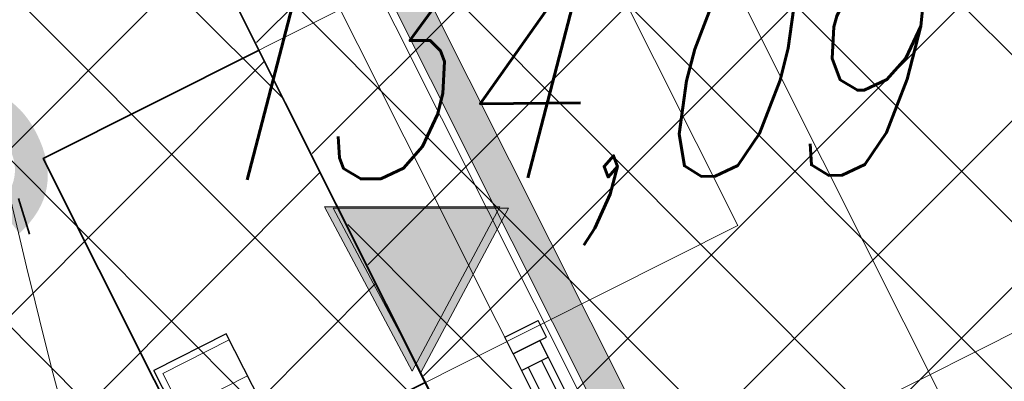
# Model space of a CAD drawing. Header units: metres. Extents: x 7472034 to 8439876, y 5890181 to 5961460.
# Tile 163 of 202: x 8439514.609 to 8439517.26, y 5890397.545 to 5890398.518. Entities that reach past the tile are written whole.
import ezdxf

# ---------------------------------------------------------------- set-up
doc = ezdxf.new("R2010")
doc.units = ezdxf.units.M
doc.header["$MEASUREMENT"] = 0
for name, pattern in [('$0$L218_500', [1, 0.5, -0.5]), ('CENTER', [2, 1.25, -0.25, 0.25, -0.25]), ('DASHDOTX2', [2, 1, -0.5, 0, -0.5]), ('DASHED', [19.049999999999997, 12.7, -6.349999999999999])]:
    doc.linetypes.add(name, pattern=pattern)
doc.layers.get('0').update_dxf_attribs({"linetype": 'CONTINUOUS', "lineweight": 5})
doc.layers.get('Defpoints').update_dxf_attribs({"linetype": 'CONTINUOUS'})
for name, color, linetype, lineweight in [('### Krawężnik', 6, 'CONTINUOUS', 35), ('### rzędne', 172, 'CONTINUOUS', 35), ('_a_widok', 7, 'CONTINUOUS', 5), ('_IS_kd_krata', 114, 'CONTINUOUS', 30), ('a_opisy', 7, 'CONTINUOUS', 18), ('drzwi', 7, 'CONTINUOUS', 20), ('dystrybutor', 252, 'CONTINUOUS', 15), ('E_Kanal_iskrob.', 10, 'DASHDOTX2', 35), ('KOLOR-OBIEKT', 21, 'CONTINUOUS', 13), ('ZAG-obrys 018 wymiary', 7, 'CONTINUOUS', 18), ('ZAG-OPIS_020', 7, 'CONTINUOUS', 25)]:
    doc.layers.add(name, color=color, linetype=linetype, lineweight=lineweight)
for name, color, linetype in [('100_rzut_wym_wew', 7, 'CONTINUOUS'), ('2D - Ogólne', 7, 'CONTINUOUS'), ('Kraw_parking', 7, 'DASHED'), ('ogródek', 5, 'CONTINUOUS'), ('wypelnienia wielobokow', 7, 'CONTINUOUS'), ('Ściany grube', 51, 'CONTINUOUS'), ('Ślusarka_okienna', 7, 'CONTINUOUS')]:
    doc.layers.add(name, color=color, linetype=linetype)
doc.layers.add('_IS_NO', color=11, linetype='CONTINUOUS', lineweight=20, plot=False)
doc.styles.add('ARIAL', font='arial.ttf')
doc.styles.add('DIM', font='simplex.shx', dxfattribs={"width": 0.8})
doc.styles.add('RS', font='Romans.shx', dxfattribs={"width": 0.7})
doc.styles.add('style2', font='romans.shx', dxfattribs={"width": 0.7, "oblique": 15})
doc.dimstyles.new('DIM-WEW_500', dxfattribs={"dimscale": 5, "dimtxt": 18, "dimasz": 10, "dimexe": 4, "dimexo": 8, "dimgap": 5, "dimtad": 1, "dimlfac": 0.01, "dimzin": 9, "dimdsep": 46, "dimtxsty": 'DIM', "dimblk": 'ARCHTICK', "dimcen": 5, "dimclrt": 112, "dimadec": 4, "dimazin": 2, "dimtfac": 4, "dimtmove": 0, "dimatfit": 3, "dimldrblk": 'ARCHTICK', "dimfxl": 0, "dimtolj": 1, "dimlwd": 13, "dimarcsym": 0})
pattern_1 = [(45, (967499.2092647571, -71042.97165620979), (-0.2245064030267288, 0.2245064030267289), []), (135, (967499.2092647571, -71042.97165620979), (-0.2245064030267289, -0.2245064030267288), [])]

# ---------------------------------------------------------------- blocks, each defined once
blk = doc.blocks.new('Symbol wejścia 13_5_2', base_point=(2588.78468453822, 2955.615666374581))
at = {"layer": 'wypelnienia wielobokow', "linetype": 'Continuous'}
blk.add_hatch(color=0, dxfattribs=at).paths.add_polyline_path([(2528.78468453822, 3005.069150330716), (2708.78468453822, 3005.069150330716), (2618.78468453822, 2930.888924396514)])
at = {"layer": '2D - Ogólne', "color": 0}
for p, q in [((2528.78468453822, 3005.069150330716), (2708.78468453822, 3005.069150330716)), ((2528.78468453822, 3005.069150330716), (2618.78468453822, 2930.888924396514)), ((2708.78468453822, 3005.069150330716), (2618.78468453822, 2930.888924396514))]:
    blk.add_line(p, q, dxfattribs=at)
blk = doc.blocks.new('A$C6A91272F')
at = {"ltscale": 0.1}
h = blk.add_hatch(color=256, dxfattribs=at)
h.dxf.hatch_style = 1
edge = h.paths.add_edge_path()
edge.add_line((605.8357829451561, 127.6491802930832), (37.33577826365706, 127.6491803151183))
edge.add_line((37.33577817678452, 127.6491802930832), (37.33577817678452, 118.4300506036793))
edge.add_line((37.33577817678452, 118.4300507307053), (606.3781130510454, 118.4300507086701))
edge.add_line((606.3781131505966, 118.4300508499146), (605.8357829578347, 127.6491805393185))
blk.add_line((36.83578145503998, 118.4300528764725), (592.8781095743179, 118.4300528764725), dxfattribs=at)
for points in [[(1.335779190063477, 80.64918172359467), (1305.338344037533, 80.64918172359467), (1305.338344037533, 1004.648025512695), (1.335779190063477, 1004.648025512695)], [(36.83577924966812, 105.1491804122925), (592.3357791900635, 105.1491802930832), (592.3357791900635, 116.3991719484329), (36.83577919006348, 116.3991717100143)]]:
    blk.add_lwpolyline(points, close=True, dxfattribs=at)
at = {"layer": 'dystrybutor', "color": 8, "ltscale": 0.1}
blk.add_line((50.33578497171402, 127.6491825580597), (1282.838341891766, 127.649182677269), dxfattribs=at)
at = {"layer": 'ogródek', "color": 0}
blk.add_lwpolyline([(1305.338344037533, 1004.648025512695), (1.335779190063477, 1004.648025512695), (1.335779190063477, 80.64918172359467), (1305.338344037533, 80.64918172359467)], close=True, dxfattribs=at)
at = {"layer": 'Ślusarka_okienna', "color": 0}
for p, q in [((236.0857791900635, 105.1491824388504), (236.0857791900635, 115.149182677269, 0.25)), ((241.0857791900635, 115.1491825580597), (236.0857791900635, 115.149182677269, 0.25)), ((241.0857791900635, 105.149182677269), (241.0857791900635, 115.1491825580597, 0.25)), ((241.0857791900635, 113.1491825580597), (361.0857793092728, 113.149182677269, 0.25)), ((246.0857792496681, 113.149182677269), (241.0857791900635, 113.1491825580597, 0.25)), ((241.0857791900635, 113.1491825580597), (241.0857791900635, 105.149182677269, 0.25)), ((246.0857791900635, 105.1491825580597), (246.0857792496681, 113.149182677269, 0.25)), ((246.0857793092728, 111.149182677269), (361.0857793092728, 111.149182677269, 0.25)), ((246.0857791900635, 107.1491825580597), (361.0857791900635, 107.1491825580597, 0.25)), ((241.0857791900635, 105.149182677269), (236.0857791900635, 105.1491824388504, 0.25)), ((241.0857791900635, 105.149182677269), (246.0857791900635, 105.1491825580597, 0.25)), ((246.0857791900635, 105.1491825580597), (486.0857791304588, 105.149182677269, 0.25))]:
    blk.add_line(p, q, dxfattribs=at)
at = {"layer": '2D - Ogólne', "color": 0, "rotation": 180}
blk.add_blockref('Symbol wejścia 13_5_2', (227.394294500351, -65.88296782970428), dxfattribs=at)
blk = doc.blocks.new('23123')
at = {"layer": 'a_opisy', "linetype": '$0$L218_500'}
blk.add_hatch(color=250, dxfattribs=at).paths.add_polyline_path([(8443019.232991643, 5888878.045012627), (8443018.761079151, 5888878.045012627), (8443018.28916666, 5888878.045012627), (8443018.761079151, 5888877.16129482)])
at = {"layer": 'a_opisy', "color": 250, "linetype": 'CENTER'}
for points in [[(8443018.28916666, 5888878.045012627), (8443018.761079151, 5888878.045012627)], [(8443019.232991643, 5888878.045012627), (8443018.761079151, 5888877.16129482), (8443018.28916666, 5888878.045012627)], [(8443018.28916666, 5888878.045012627), (8443018.761079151, 5888877.16129482), (8443019.232991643, 5888878.045012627)], [(8443019.232991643, 5888878.045012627), (8443018.761079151, 5888878.045012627)]]:
    blk.add_lwpolyline(points, dxfattribs=at)
blk = doc.blocks.new('_Oblique')
at = {"color": 0, "linetype": 'ByBlock', "lineweight": -2}
blk.add_line((-0.5, -0.5), (0.5, 0.5), dxfattribs=at)
blk = doc.blocks.new('*D48')
at = {"layer": 'Defpoints', "color": 0, "linetype": 'Continuous', "lineweight": 60}
for p in [(8439522.898040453, 5890403.794841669, 2.493151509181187e-06), (8439514.639453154, 5890399.659210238, 2.493151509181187e-06), (8439515.964052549, 5890397.0140713)]:
    blk.add_point(p, dxfattribs=at)
at = {"layer": 'ZAG-obrys 018 wymiary', "color": 0, "linetype": 'Continuous', "lineweight": -2}
for p, q in [((8439523.256250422, 5890403.079519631), (8439524.401744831, 5890400.792041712)), ((8439514.997663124, 5890398.9438882), (8439516.143157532, 5890396.656410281))]:
    blk.add_line(p, q, dxfattribs=at)
at = {"layer": 'ZAG-obrys 018 wymiary', "color": 0, "linetype": 'Continuous', "lineweight": 13}
blk.add_line((8439524.222639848, 5890401.149702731), (8439515.964052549, 5890397.0140713), dxfattribs=at)
at = {"layer": 'ZAG-obrys 018 wymiary', "color": 0, "linetype": 'Continuous', "lineweight": 13, "xscale": 0.3, "yscale": 0.3, "zscale": 0.3}
for p, rotation in [((8439524.222639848, 5890401.149702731), 26.6002161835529), ((8439515.964052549, 5890397.0140713), 206.6002161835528)]:
    blk.add_blockref('_Oblique', p, dxfattribs=dict(at, rotation=rotation))
at = {"layer": 'ZAG-obrys 018 wymiary', "color": 112, "linetype": 'Continuous', "lineweight": 25, "insert": (8439519.824688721, 5890399.618378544), "char_height": 0.8, "attachment_point": 5, "rotation": 26.60021618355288, "style": 'RS'}
blk.add_mtext('\\A1;9.24', dxfattribs=at)
blk = doc.blocks.new('_ArchTick')
at = {"layer": '100_rzut_wym_wew', "color": 0, "linetype": 'Continuous', "const_width": 0.15}
blk.add_lwpolyline([(-0.5, -0.5), (0.5, 0.5)], dxfattribs=at)
blk = doc.blocks.new('Elektryk_v3')
at = {"layer": 'E_Kanal_iskrob.', "color": 1}
blk.add_lwpolyline([(7.679727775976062, -61.57290587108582), (6.106242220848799, -59.80782759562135), (1.753297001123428, -45.5471321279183)], dxfattribs=at)
blk = doc.blocks.new('*D47')
at = {"layer": 'Defpoints', "color": 0, "linetype": 'Continuous', "lineweight": 60}
for p in [(8439514.6432662, 5890399.651613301, 2.493151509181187e-06), (8439521.586031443, 5890388.545919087), (8439520.492828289, 5890387.997219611, 2.493151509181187e-06)]:
    blk.add_point(p, dxfattribs=at)
at = {"layer": 'ZAG-obrys 018 wymiary', "color": 0, "linetype": 'Continuous', "lineweight": -2}
for p, q in [((8439515.358258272, 5890400.010481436), (8439516.093965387, 5890400.379746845)), ((8439521.207820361, 5890388.356087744), (8439521.943527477, 5890388.725353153))]:
    blk.add_line(p, q, dxfattribs=at)
at = {"layer": 'ZAG-obrys 018 wymiary', "color": 0, "linetype": 'Continuous', "lineweight": 13}
blk.add_line((8439515.736469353, 5890400.200312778), (8439521.586031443, 5890388.545919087), dxfattribs=at)
at = {"layer": 'ZAG-obrys 018 wymiary', "color": 0, "linetype": 'Continuous', "lineweight": 13, "xscale": 0.3, "yscale": 0.3, "zscale": 0.3}
for p, rotation in [((8439515.736469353, 5890400.200312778), 116.6529459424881), ((8439521.586031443, 5890388.545919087), 296.6529459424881)]:
    blk.add_blockref('_Oblique', p, dxfattribs=dict(at, rotation=rotation))
at = {"layer": 'ZAG-obrys 018 wymiary', "color": 112, "linetype": 'Continuous', "lineweight": 25, "insert": (8439518.65365667, 5890395.725783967), "char_height": 0.8, "attachment_point": 5, "rotation": 296.65294594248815, "style": 'RS'}
blk.add_mtext('\\A1;13.04', dxfattribs=at)
blk = doc.blocks.new('*D115')
at = {"layer": 'Defpoints', "color": 0, "linetype": 'Continuous', "lineweight": 60}
for p in [(8439515.00166768, 5890398.937550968, 2.493151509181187e-06), (8439502.141904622, 5890394.942369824), (8439503.079105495, 5890393.045836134)]:
    blk.add_point(p, dxfattribs=at)
at = {"layer": 'ZAG-obrys 018 wymiary', "color": 0, "linetype": 'Continuous', "lineweight": -2}
for p, q in [((8439514.647248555, 5890399.654758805), (8439513.887257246, 5890401.192688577)), ((8439502.72468637, 5890393.763043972), (8439501.96469506, 5890395.300973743))]:
    blk.add_line(p, q, dxfattribs=at)
at = {"layer": 'ZAG-obrys 018 wymiary', "color": 0, "linetype": 'Continuous', "lineweight": 13}
blk.add_line((8439514.064466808, 5890400.834084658), (8439502.141904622, 5890394.942369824), dxfattribs=at)
at = {"layer": 'ZAG-obrys 018 wymiary', "color": 0, "linetype": 'Continuous', "lineweight": 13, "xscale": 0.3, "yscale": 0.3, "zscale": 0.3}
for p, rotation in [((8439514.064466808, 5890400.834084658), 26.29697803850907), ((8439502.141904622, 5890394.942369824), 206.296978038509)]:
    blk.add_blockref('_Oblique', p, dxfattribs=dict(at, rotation=rotation))
at = {"layer": 'ZAG-obrys 018 wymiary', "color": 112, "linetype": 'Continuous', "lineweight": 25, "insert": (8439507.07263276, 5890398.048225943), "char_height": 0.8, "attachment_point": 5, "rotation": 26.29697803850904, "style": 'RS'}
blk.add_mtext('\\A1;13.3', dxfattribs=at)
blk = doc.blocks.new('*D139')
at = {"layer": 'Defpoints', "color": 0, "linetype": 'Continuous', "lineweight": 60}
for p in [(8439514.918569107, 5890399.101687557), (8439515.054533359, 5890398.834549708, 2.493151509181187e-06), (8439502.358623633, 5890392.372755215)]:
    blk.add_point(p, dxfattribs=at)
at = {"layer": 'ZAG-obrys 018 wymiary', "color": 0, "linetype": 'Continuous', "lineweight": -2}
for p, q in [((8439514.918569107, 5890399.101687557), (8439514.737131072, 5890399.458170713)), ((8439502.22265938, 5890392.639893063), (8439502.041221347, 5890392.996376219))]:
    blk.add_line(p, q, dxfattribs=at)
at = {"layer": 'ZAG-obrys 018 wymiary', "color": 0, "linetype": 'Continuous', "lineweight": 13}
blk.add_line((8439502.22265938, 5890392.639893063), (8439514.918569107, 5890399.101687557), dxfattribs=at)
at = {"layer": 'ZAG-obrys 018 wymiary', "color": 0, "linetype": 'Continuous', "lineweight": 13, "xscale": 0.3, "yscale": 0.3, "zscale": 0.3}
for p, rotation in [((8439514.918569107, 5890399.101687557), 26.97457578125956), ((8439502.22265938, 5890392.639893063), 206.9745757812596)]:
    blk.add_blockref('_Oblique', p, dxfattribs=dict(at, rotation=rotation))
at = {"layer": 'ZAG-obrys 018 wymiary', "color": 112, "linetype": 'Continuous', "lineweight": 25, "insert": (8439508.298457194, 5890396.405515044), "char_height": 0.8, "attachment_point": 5, "rotation": 26.974575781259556, "style": 'RS'}
blk.add_mtext('\\A1;14.25', dxfattribs=at)
blk = doc.blocks.new('A$C1D2679FE')
at = {"layer": 'KOLOR-OBIEKT', "lineweight": 9, "ltscale": 200}
h = blk.add_hatch(dxfattribs=at)
h.set_pattern_fill('ANSI37', color=253, scale=0.1, angle=16)
h.set_pattern_definition([(61, (-7471780.020262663, -5961378.212846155), (-0.2776917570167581, 0.153927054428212), []), (151, (-7471780.020262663, -5961378.212846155), (-0.153927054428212, -0.2776917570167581), [])])
edge = h.paths.add_edge_path()
edge.add_line((196.975401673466, 33.54016214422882), (192.3495923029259, 34.13512154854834))
edge.add_line((192.3495923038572, 34.13512154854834), (187.7176397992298, 34.7308710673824))
edge.add_line((187.7176398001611, 34.7308710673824), (178.5077782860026, 36.15998750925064))
edge.add_line((178.5077782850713, 36.15998750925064), (176.6601969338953, 36.5026140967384))
edge.add_arc((181.3685569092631, 38.18527459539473), 5.000000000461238, 199.6657310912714, 261.1796204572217)
edge.add_line((180.6018702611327, 33.24440507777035), (187.358021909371, 32.19603671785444))
edge.add_line((187.3580219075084, 32.19603671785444), (192.0230219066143, 31.59603671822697))
edge.add_line((192.0230219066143, 31.59603671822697), (196.6880219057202, 30.9960367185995))
edge.add_line((196.6880219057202, 30.9960367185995), (201.9780219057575, 30.48103671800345))
edge.add_line((201.9780219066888, 30.48103671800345), (207.2680219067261, 29.96603671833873))
edge.add_line((207.2680219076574, 29.96603671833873), (216.468021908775, 29.35603671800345))
edge.add_line((216.4680219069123, 29.35603671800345), (221.8830219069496, 29.11103671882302))
edge.add_line((221.8830219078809, 29.11103671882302), (227.2980219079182, 28.86603671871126))
edge.add_line((227.2980219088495, 28.86603671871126), (233.718021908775, 28.60103671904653))
edge.add_line((233.7180219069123, 28.60103671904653), (240.1380219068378, 28.33603671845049))
edge.add_line((240.1380219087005, 28.33603671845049), (245.3280219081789, 28.076036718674))
edge.add_line((245.3280219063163, 28.076036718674), (246.1380219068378, 28.00603671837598))
edge.add_line((246.1380219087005, 28.00603671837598), (248.4280219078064, 27.98603671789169))
edge.add_line((248.4280219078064, 27.98603671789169), (251.4080219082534, 28.33603671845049))
edge.add_line((251.4080219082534, 28.33603671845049), (255.3380219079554, 29.13603671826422))
edge.add_line((255.3380219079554, 29.13603671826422), (258.1480219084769, 30.35603671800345))
edge.add_line((258.1480219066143, 30.35603671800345), (260.6280219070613, 32.076036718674))
edge.add_line((260.6280219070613, 32.076036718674), (262.7080219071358, 34.29603671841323))
edge.add_line((262.7080219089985, 34.29603671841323), (264.3880219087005, 36.826036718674))
edge.add_line((264.3880219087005, 36.826036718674), (265.608021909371, 39.59603671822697))
edge.add_line((265.6080219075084, 39.59603671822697), (266.4080219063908, 42.53603671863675))
edge.add_line((266.4080219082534, 42.53603671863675), (266.6380219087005, 45.60603671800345))
edge.add_line((266.6380219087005, 45.60603671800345), (266.3380219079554, 48.59603671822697))
edge.add_line((266.3380219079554, 48.59603671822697), (265.628021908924, 51.53603671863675))
edge.add_line((265.6280219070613, 51.53603671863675), (264.5280219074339, 54.28603671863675))
edge.add_line((264.5280219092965, 54.28603671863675), (263.3880219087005, 57.11603671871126))
edge.add_line((263.3880219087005, 57.11603671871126), (262.5430219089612, 59.47103671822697))
edge.add_line((262.5430219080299, 59.47103671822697), (261.6980219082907, 61.826036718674))
edge.add_line((261.6980219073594, 61.826036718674), (260.5980219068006, 65.15103671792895))
edge.add_line((260.5980219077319, 65.15103671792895), (259.4980219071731, 68.47603671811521))
edge.add_line((259.4980219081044, 68.47603671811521), (257.3916487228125, 67.77919145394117))
edge.add_line((257.3916487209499, 67.77919145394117), (258.1675714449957, 64.34697791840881))
edge.add_line((258.167571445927, 64.34697791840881), (259.2776264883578, 60.99158426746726))
edge.add_line((259.2776264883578, 60.99158426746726), (260.1334384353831, 58.60645156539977))
edge.add_line((260.1334384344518, 58.60645156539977), (260.9950570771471, 56.20513570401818))
edge.add_line((260.9950570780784, 56.20513570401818), (262.1522789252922, 53.33238322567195))
edge.add_line((262.1522789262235, 53.33238322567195), (263.1827648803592, 50.75616833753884))
edge.add_line((263.1827648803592, 50.75616833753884), (263.8083402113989, 48.16575780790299))
edge.add_line((263.8083402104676, 48.16575780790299), (264.0684198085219, 45.57363114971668))
edge.add_line((264.0684198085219, 45.57363114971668), (263.8734869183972, 42.97170083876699))
edge.add_line((263.8734869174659, 42.97170083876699), (263.1880731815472, 40.45280535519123))
edge.add_line((263.1880731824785, 40.45280535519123), (262.1337886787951, 38.05906103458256))
edge.add_line((262.1337886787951, 38.05906103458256), (260.6936748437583, 35.89031817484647))
edge.add_line((260.6936748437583, 35.89031817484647), (258.9457271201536, 34.02472012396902))
edge.add_line((258.9457271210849, 34.02472012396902), (256.8967191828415, 32.60363397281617))
edge.add_line((256.8967191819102, 32.60363397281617), (254.5645412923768, 31.59108698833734))
edge.add_line((254.5645412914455, 31.59108698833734), (251.0026761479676, 30.86602538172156))
edge.add_line((251.0026761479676, 30.86602538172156), (248.2893446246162, 30.54734550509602))
edge.add_line((248.2893446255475, 30.54734550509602), (246.2595893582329, 30.56507262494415))
edge.add_line((246.2595893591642, 30.56507262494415), (245.5023283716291, 30.63051493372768))
edge.add_line((245.5023283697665, 30.63051493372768), (240.2548571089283, 30.89339403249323))
edge.add_line((240.2548571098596, 30.89339403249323), (233.8236017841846, 31.1588586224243))
edge.add_line((233.8236017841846, 31.1588586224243), (227.4086662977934, 31.42364957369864))
edge.add_line((227.4086662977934, 31.42364957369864), (221.9987299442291, 31.66842047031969))
edge.add_line((221.9987299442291, 31.66842047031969), (217.4544723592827, 31.90290945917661))
edge.add_line((217.4544723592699, 31.90290945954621), (217.0910134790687, 31.92589690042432))
edge.add_line((217.0910134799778, 31.92589689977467), (214.8768218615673, 32.06593639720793))
edge.add_line((214.876821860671, 32.06593639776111), (207.0033997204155, 32.56390146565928))
edge.add_line((207.0033997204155, 32.56390146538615), (202.2260741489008, 33.02899081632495))
edge.add_line((202.2260741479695, 33.02899081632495), (196.975401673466, 33.54016214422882))
blk = doc.blocks.new('A$C2C426404')
at = {"layer": '_IS_NO'}
blk.add_open_spline([(79.78853077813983, 19.36674957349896), (76.35759393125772, 21.05647175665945), (73.54314721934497, 23.24973176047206), (68.81112178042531, 29.5542766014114), (62.94352867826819, 33.40072623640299), (60.85999413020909, 35.33807434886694), (60.85999381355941, 35.3380749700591)], degree=3, knots=[0, 0, 0, 0, 2.176379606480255, 10.04614516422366, 21.98881238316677, 21.98881468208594, 21.98881468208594, 21.98881468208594, 21.98881468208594], dxfattribs=at)
at = {"layer": '_IS_NO', "ltscale": 0.1}
blk.add_open_spline([(81.48853297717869, 15.975331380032), (78.87586907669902, 16.84686399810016), (76.26450027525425, 17.78992713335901), (72.03847445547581, 21.67736706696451), (65.0990158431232, 30.09408769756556), (58.79946133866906, 33.34467344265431), (58.26247850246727, 34.11525447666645)], degree=3, knots=[0, 0, 0, 0, 1.278992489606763, 7.78914044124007, 15.74750070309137, 27.64022902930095, 27.64022902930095, 27.64022902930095, 27.64022902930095], dxfattribs=at)
at = {"layer": '_IS_NO'}
blk.add_open_spline([(78.3531505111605, 22.2925555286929), (78.74320633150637, 24.42176202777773, 2.493151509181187e-06), (74.90350782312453, 33.04146458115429, 2.493151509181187e-06), (75.79141489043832, 33.98871202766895, 2.493151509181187e-06)], degree=3, dxfattribs=at)
at = {"layer": '_IS_NO', "ltscale": 0.1}
blk.add_open_spline([(76.1417944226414, 26.61248293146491, 6.635853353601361e-07), (75.61527407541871, 29.49950746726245, 3.156736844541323e-06), (74.77707656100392, 30.88630800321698, 3.156736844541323e-06), (73.96841223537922, 32.79458592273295)], degree=3, dxfattribs=at)
at = {"layer": '### rzędne', "color": 0, "linetype": '$0$L218_500', "lineweight": 25, "xscale": 0.5, "yscale": 0.5, "zscale": 0.5}
blk.add_blockref('23123', (-4221432.448687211, -2944406.892181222, -0.002493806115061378), dxfattribs=at)
at = {"layer": '### rzędne', "color": 0, "linetype": 'CENTER', "lineweight": 25, "attachment_point": 1}
for s, insert, char_height, rotation, style in [('134,06', (74.49749989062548, 35.1141793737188, 4.986303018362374e-06), 0.7999999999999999, 296.8411776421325, 'ARIAL'), ('134,09', (76.28478799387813, 32.8018180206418, -0.002491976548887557), 0.6, 0.4319074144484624, 'style2')]:
    blk.add_mtext(s, dxfattribs=dict(at, insert=insert, char_height=char_height, rotation=rotation, style=style))
blk = doc.blocks.new('A$C1E3701F3')
at = {"layer": 'Ściany grube', "linetype": 'ByBlock', "lineweight": 9, "ltscale": 15, "elevation": -3.258664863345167e-10}
blk.add_lwpolyline([(236.0004967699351, 159.0851341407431), (136.0004967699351, 159.0851341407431), (136.0004967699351, -0.0001877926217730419), (236.0004967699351, -0.0001877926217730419)], close=True, dxfattribs=at)
at = {"layer": 'Ściany grube', "linetype": 'ByBlock', "lineweight": 9, "ltscale": 15, "elevation": 0.2499999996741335}
blk.add_lwpolyline([(36.00049676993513, 65.08513291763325), (136.0004967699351, 65.08513291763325)], dxfattribs=at)
blk = doc.blocks.new('WPUST_UL')
for points in [[(0, 0.5000000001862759), (0, -0.5000000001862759)], [(0, 0.5000000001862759), (0.5999999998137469, 0.5000000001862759)], [(0.5999999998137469, 0.5000000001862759), (0.5999999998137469, -0.5000000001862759)], [(0, -0.5000000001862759), (0.5999999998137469, -0.5000000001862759)]]:
    blk.add_lwpolyline(points)
at = {"lineweight": 0}
for points in [[(0, 0.4500000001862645), (0.5499999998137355, 0.4500000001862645)], [(0.5499999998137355, 0.4500000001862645), (0.5499999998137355, -0.4500000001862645)], [(0, 0.150000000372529), (0.5499999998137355, 0.150000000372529)], [(0, -0.150000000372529), (0.5499999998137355, -0.150000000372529)], [(0, -0.4500000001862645), (0.5499999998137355, -0.4500000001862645)]]:
    blk.add_lwpolyline(points, dxfattribs=at)

msp = doc.modelspace()

# ---------------------------------------------------------------- hatches: boundary and pattern name
at = {"layer": 'KOLOR-OBIEKT', "lineweight": 9}
h = msp.add_hatch(dxfattribs=at)
h.set_pattern_fill('ANSI37', color=73, scale=0.1)
h.set_pattern_definition(pattern_1)
edge = h.paths.add_edge_path()
edge.add_arc((8439443.60123986, 5890379.17988472), 6.652831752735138, 296.7043321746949, 335.0331150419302)
edge.add_arc((8439476.194075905, 5890367.917634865), 27.87464989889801, 155.1393615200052, 162.3446315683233, ccw=False)
edge.add_arc((8439457.399943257, 5890376.211109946), 7.345078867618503, 127.98309878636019, 152.2023641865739, ccw=False)
edge.add_arc((8439457.741930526, 5890376.488713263), 7.349948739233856, 107.1989600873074, 131.4182254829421, ccw=False)
edge.add_line((8439455.568618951, 5890383.509999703), (8439473.898437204, 5890392.710084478))
edge.add_arc((8439481.742870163, 5890376.384611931), 18.11232128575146, 99.26977735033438, 115.6644084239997, ccw=False)
edge.add_line((8439478.825278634, 5890394.260401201), (8439481.377171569, 5890394.321440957))
edge.add_arc((8439482.909595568, 5890377.390082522), 17.00056533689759, 88.22393661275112, 95.17163768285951, ccw=False)
edge.add_arc((8439482.561499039, 5890405.235869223), 10.88860248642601, 274.6092070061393, 298.9976789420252)
edge.add_arc((8443006.923870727, 5883371.657126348), 7856.29059094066, 116.59181359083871, 116.61107962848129, ccw=False)
edge.add_arc((8439465.895823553, 5890431.340313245), 42.15757971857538, 305.2087751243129, 306.7865132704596)
edge.add_arc((8439488.80074795, 5890400.283338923), 3.577668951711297, 310.8590814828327, 340.7280968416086)
edge.add_line((8439492.177934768, 5890399.102523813), (8439493.275267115, 5890403.980640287))
edge.add_line((8439493.275267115, 5890403.980640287), (8439502.266345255, 5890408.28072203))
edge.add_line((8439502.266345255, 5890408.28072203), (8439504.844191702, 5890407.694009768))
edge.add_line((8439504.844191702, 5890407.694009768), (8439506.125281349, 5890405.329609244))
edge.add_arc((8439507.019670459, 5890405.776898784), 0.9999999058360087, 206.5699188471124, 283.6833393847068)
edge.add_line((8439507.256226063, 5890404.805280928), (8439511.624560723, 5890406.970734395))
edge.add_line((8439511.624560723, 5890406.970734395), (8439511.39896348, 5890407.420225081))
edge.add_line((8439511.39896348, 5890407.420225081), (8439510.561982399, 5890407.017405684))
edge.add_line((8439510.561982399, 5890407.017405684), (8439509.330427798, 5890409.481424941))
edge.add_line((8439509.330427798, 5890409.481424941), (8439512.635426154, 5890411.138401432))
edge.add_line((8439512.635426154, 5890411.138401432), (8439512.638568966, 5890411.136467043))
edge.add_line((8439512.638568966, 5890411.136467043), (8439515.998443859, 5890412.829496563))
edge.add_line((8439515.998443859, 5890412.829496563), (8439517.239018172, 5890410.325621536))
edge.add_line((8439517.239018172, 5890410.325621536), (8439513.919446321, 5890408.633274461))
edge.add_line((8439513.919446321, 5890408.633274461), (8439514.091312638, 5890408.235941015))
edge.add_line((8439514.091312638, 5890408.235941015), (8439518.839102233, 5890410.604261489))
edge.add_line((8439518.839102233, 5890410.604261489), (8439518.585943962, 5890412.843737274))
edge.add_line((8439518.585943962, 5890412.843737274), (8439518.274555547, 5890413.628049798))
edge.add_line((8439518.274555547, 5890413.628049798), (8439517.839658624, 5890414.494365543))
edge.add_line((8439517.839658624, 5890414.494365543), (8439524.310164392, 5890417.742607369))
edge.add_line((8439524.310164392, 5890417.742607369), (8439525.122207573, 5890416.124990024))
edge.add_line((8439525.122207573, 5890416.124990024), (8439526.840645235, 5890414.670893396))
edge.add_line((8439526.840645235, 5890414.670893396), (8439527.244697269, 5890414.489695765))
edge.add_arc((8439552.769967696, 5890317.570311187), 100.2242811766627, 102.79246926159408, 104.75471345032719, ccw=False)
edge.add_arc((8439529.321881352, 5890420.105147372), 4.960037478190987, 284.6730648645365, 320.3902958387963)
edge.add_arc((8435016.013859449, 5889290.11735932), 4655.555010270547, 14.00691021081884, 14.04831962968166)
edge.add_line((8439532.327549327, 5890420.207226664), (8439525.877549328, 5890423.127226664))
edge.add_line((8439525.877549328, 5890423.127226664), (8439431.028022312, 5890376.803268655))
edge.add_line((8439431.028022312, 5890376.803268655), (8439435.479127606, 5890375.417226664))
edge.add_line((8439435.479127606, 5890375.417226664), (8439446.590932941, 5890373.236661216))
edge = h.paths.add_edge_path()
edge.add_arc((8439530.228804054, 5890405.916425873), 3.001836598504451, 99.44813666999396, 208.2631515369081)
edge.add_line((8439527.5848402, 5890404.494990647), (8439533.209264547, 5890393.206690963))
edge.add_line((8439533.209264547, 5890393.206690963), (8439519.17443581, 5890386.185049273))
edge.add_line((8439519.17443581, 5890386.185049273), (8439523.57812012, 5890377.411604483))
edge.add_line((8439523.57812012, 5890377.411604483), (8439517.455507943, 5890374.324033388))
edge.add_line((8439517.455507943, 5890374.324033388), (8439517.445860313, 5890374.319191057))
edge.add_line((8439517.445860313, 5890374.319191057), (8439517.33905848, 5890374.265585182))
edge.add_line((8439517.33905848, 5890374.265585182), (8439516.815779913, 5890375.308140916))
edge.add_line((8439516.815779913, 5890375.308140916), (8439511.370501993, 5890372.574998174))
edge.add_line((8439511.370501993, 5890372.574998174), (8439511.888417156, 5890371.529804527))
edge.add_line((8439511.888417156, 5890371.529804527), (8439506.425671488, 5890368.787948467))
edge.add_line((8439506.425671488, 5890368.787948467), (8439505.890341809, 5890369.841556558))
edge.add_line((8439505.890341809, 5890369.841556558), (8439505.8884594, 5890369.869391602))
edge.add_line((8439505.8884594, 5890369.869391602), (8439500.283276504, 5890366.97762632))
edge.add_line((8439500.283276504, 5890366.97762632), (8439519.478066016, 5890366.160130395))
edge.add_line((8439519.478066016, 5890366.160130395), (8439542.767549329, 5890378.417226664))
edge.add_line((8439542.767549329, 5890378.417226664), (8439538.675788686, 5890394.802262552))
edge.add_line((8439538.675788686, 5890394.802262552), (8439537.066416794, 5890401.238139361))
edge.add_line((8439537.066416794, 5890401.238139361), (8439535.557306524, 5890407.69906358))
edge.add_arc((8439531.145391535, 5890400.872499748), 8.128158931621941, 57.12596579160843, 99.98506404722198)
edge = h.paths.add_edge_path()
edge.add_line((8439470.194509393, 5890384.137651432), (8439461.355169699, 5890379.697090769))
edge.add_line((8439461.355169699, 5890379.697090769), (8439460.080861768, 5890379.068371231))
edge.add_line((8439460.080861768, 5890379.068371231), (8439457.869254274, 5890377.642639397))
edge.add_arc((8439460.609507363, 5890373.444653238), 5.013190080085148, 123.1346622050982, 204.022759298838)
edge.add_line((8439456.030540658, 5890371.403786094), (8439459.447549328, 5890370.707226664))
edge.add_line((8439459.447549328, 5890370.707226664), (8439480.497107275, 5890367.736747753))
edge.add_line((8439480.497107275, 5890367.736747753), (8439497.963342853, 5890367.082590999))
edge.add_line((8439497.963342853, 5890367.082590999), (8439496.62020549, 5890369.722641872))
edge.add_line((8439496.62020549, 5890369.722641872), (8439494.91788047, 5890373.087302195))
edge.add_arc((8439489.468037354, 5890366.363615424), 8.654984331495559, 50.97371617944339, 58.22889977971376)
edge.add_line((8439494.025120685, 5890373.721722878), (8439490.036071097, 5890376.575637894))
edge.add_line((8439490.036071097, 5890376.575637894), (8439489.954459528, 5890375.592465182))
edge.add_line((8439489.954459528, 5890375.592465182), (8439490.917133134, 5890375.538648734))
edge.add_line((8439490.917133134, 5890375.538648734), (8439490.678913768, 5890371.956837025))
edge.add_line((8439490.678913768, 5890371.956837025), (8439482.55041443, 5890372.440399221))
edge.add_line((8439482.55041443, 5890372.440399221), (8439482.851718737, 5890376.020734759))
edge.add_line((8439482.851718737, 5890376.020734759), (8439487.354100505, 5890375.749064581))
edge.add_line((8439487.354100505, 5890375.749064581), (8439487.521080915, 5890378.34061919))
edge.add_line((8439487.521080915, 5890378.34061919), (8439481.803471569, 5890382.401025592))
edge.add_arc((8439487.942466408, 5890392.088814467), 11.46911116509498, 231.6002274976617, 237.6382272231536, ccw=False)
edge.add_line((8439480.818489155, 5890383.100518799), (8439480.351152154, 5890383.41057529))
edge.add_line((8439480.351152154, 5890383.41057529), (8439479.210044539, 5890382.939428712))
edge.add_line((8439479.210044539, 5890382.939428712), (8439480.412913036, 5890383.399613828))
edge.add_arc((8439474.682487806, 5890375.167564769), 10.03017472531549, 55.15777404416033, 116.5800473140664)
h.paths.add_polyline_path([(8439461.898919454, 5890370.792156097), (8439462.257176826, 5890373.552492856)], flags=16)
h = msp.add_hatch(dxfattribs=at)
h.set_pattern_fill('ANSI37', color=253, scale=0.1)
h.set_pattern_definition(pattern_1)
edge = h.paths.add_edge_path()
edge.add_arc((8439529.163071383, 5890420.279666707), 5.193757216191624, 276.50229096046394, 320.0240354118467, ccw=False)
edge.add_line((8439529.751227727, 5890415.119319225), (8439525.812744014, 5890414.153171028))
edge.add_line((8439525.812744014, 5890414.153171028), (8439519.208160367, 5890410.804184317))
edge.add_line((8439519.208160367, 5890410.804184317), (8439517.988028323, 5890410.126512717))
edge.add_line((8439517.988028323, 5890410.126512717), (8439514.091312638, 5890408.235941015))
edge.add_line((8439514.091312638, 5890408.235941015), (8439511.613697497, 5890406.992378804))
edge.add_line((8439511.613697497, 5890406.992378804), (8439509.258949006, 5890405.810485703))
edge.add_line((8439509.258949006, 5890405.810485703), (8439507.371756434, 5890404.83508177))
edge.add_arc((8439506.940777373, 5890405.737469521), 1.000023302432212, 206.5712342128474, 295.5290722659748, ccw=False)
edge.add_line((8439506.046377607, 5890405.290148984), (8439504.844186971, 5890407.693988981))
edge.add_line((8439504.844186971, 5890407.693988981), (8439502.261629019, 5890408.281795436))
edge.add_line((8439502.261629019, 5890408.281795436), (8439499.350132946, 5890407.011538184))
edge.add_line((8439499.350132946, 5890407.011538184), (8439493.30510976, 5890403.995621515))
edge.add_line((8439493.30510976, 5890403.995621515), (8439492.177918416, 5890399.102451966))
edge.add_arc((8439488.801253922, 5890400.282879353), 3.577047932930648, 293.05521913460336, 340.73119789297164, ccw=False)
edge.add_line((8439490.202090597, 5890396.991537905), (8439487.801423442, 5890395.78932472))
edge.add_arc((8439482.51122255, 5890404.317896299), 10.03607286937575, 278.1216072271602, 301.8109775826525, ccw=False)
edge.add_line((8439483.9290645, 5890394.382480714), (8439478.825278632, 5890394.260401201))
edge.add_arc((8439481.742870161, 5890376.384611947), 18.11232126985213, 99.26977735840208, 115.6644084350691)
edge.add_line((8439473.898437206, 5890392.710084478), (8439455.537130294, 5890383.494194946))
edge.add_arc((8439458.368862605, 5890375.380272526), 8.593860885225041, 109.2388197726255, 150.5606865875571)
edge.add_line((8439450.884668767, 5890379.604167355), (8439456.921008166, 5890377.849276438))
edge.add_line((8439456.921008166, 5890377.849276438), (8439458.055979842, 5890377.519316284))
edge.add_arc((8439462.056345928, 5890374.376166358), 5.087466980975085, 112.4172144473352, 141.842727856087, ccw=False)
edge.add_line((8439460.116249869, 5890379.079181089), (8439470.201913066, 5890384.141371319))
edge.add_arc((8439474.670732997, 5890375.058466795), 10.12272227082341, 52.60385305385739, 116.19734301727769, ccw=False)
edge.add_line((8439480.818489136, 5890383.100518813), (8439494.035062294, 5890373.735722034))
edge.add_arc((8439499.404929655, 5890380.165137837), 8.376924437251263, 230.1312663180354, 239.1071883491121)
edge.add_arc((8439492.046879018, 5890368.073539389), 5.778072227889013, 28.405105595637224, 58.05675779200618, ccw=False)
edge.add_line((8439497.129307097, 5890370.822183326), (8439498.920012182, 5890367.249241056))
edge.add_line((8439498.920012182, 5890367.249241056), (8439502.137476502, 5890368.864147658))
edge.add_line((8439502.137476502, 5890368.864147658), (8439500.881438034, 5890371.366619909))
edge.add_arc((8439501.41146424, 5890371.651481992), 0.6017260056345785, 32.69127385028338, 208.2557647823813, ccw=False)
edge.add_line((8439501.917872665, 5890371.97648152), (8439503.213570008, 5890369.395299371))
edge.add_line((8439503.213570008, 5890369.395299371), (8439521.788261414, 5890378.745992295))
edge.add_line((8439521.788261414, 5890378.745992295), (8439512.863585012, 5890396.520876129))
edge.add_arc((8439515.497668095, 5890397.863594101), 2.956566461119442, 115.92003145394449, 207.0101116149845, ccw=False)
edge.add_line((8439514.20530482, 5890400.522744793), (8439524.043376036, 5890405.489377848))
edge.add_line((8439524.043376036, 5890405.489377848), (8439526.586557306, 5890407.103247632))
edge.add_line((8439526.586557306, 5890407.103247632), (8439529.129738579, 5890408.717117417))
edge.add_arc((8439531.212438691, 5890401.016589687), 7.97720296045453, 58.08019787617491, 105.13424418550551, ccw=False)
edge.add_line((8439535.43023892, 5890407.787551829), (8439533.14312037, 5890416.942853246))
edge = h.paths.add_edge_path(flags=16)
edge.add_line((8439502.061371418, 5890393.458260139), (8439496.04637926, 5890390.43770596))
edge.add_arc((8439496.464019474, 5890389.751908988), 0.8029575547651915, 121.3407965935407, 301.694103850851)
edge.add_line((8439496.8858806, 5890389.068700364), (8439502.900872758, 5890392.089254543))
edge.add_arc((8439502.27990767, 5890392.650368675), 0.83692694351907, 317.898520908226, 465.1363795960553)
edge = h.paths.add_edge_path(flags=16)
edge.add_line((8439505.00109902, 5890384.089630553), (8439500.444638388, 5890381.798632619))
edge.add_arc((8439500.084983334, 5890382.51322949), 0.8000002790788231, 116.620304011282, 296.7160130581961, ccw=False)
edge.add_line((8439499.72652247, 5890383.228426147), (8439504.283989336, 5890385.517420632))
edge.add_arc((8439504.642916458, 5890384.80371257), 0.7988791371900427, -63.361719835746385, 116.69803695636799, ccw=False)
at = {"layer": 'KOLOR-OBIEKT', "lineweight": 9, "ltscale": 200}
h = msp.add_hatch(dxfattribs=at)
h.set_pattern_fill('ANSI37', color=231, scale=0.1)
h.set_pattern_definition([(45, (967499.202946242, -71042.94610979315), (-0.2245064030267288, 0.2245064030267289), []), (135, (967499.202946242, -71042.94610979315), (-0.2245064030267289, -0.2245064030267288), [])])
edge = h.paths.add_edge_path()
edge.add_line((8439512.863585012, 5890396.520876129), (8439521.788261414, 5890378.745992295))
edge.add_line((8439521.788261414, 5890378.745992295), (8439503.213570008, 5890369.395299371))
edge.add_line((8439503.213570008, 5890369.395299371), (8439501.917872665, 5890371.97648152))
edge.add_arc((8439501.411425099, 5890371.65154851), 0.6017230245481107, 32.6839302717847, 208.2631083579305)
edge.add_line((8439500.881438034, 5890371.366619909), (8439502.137476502, 5890368.864147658))
edge.add_line((8439502.137476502, 5890368.864147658), (8439498.920012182, 5890367.249241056))
edge.add_line((8439498.920012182, 5890367.249241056), (8439497.129307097, 5890370.822183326))
edge.add_line((8439497.129307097, 5890370.822183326), (8439495.555644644, 5890372.655868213))
edge.add_line((8439495.555644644, 5890372.655868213), (8439494.901445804, 5890373.120452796))
edge.add_line((8439494.901445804, 5890373.120452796), (8439497.963342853, 5890367.082590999))
edge.add_line((8439497.963342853, 5890367.082590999), (8439500.283276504, 5890366.97762632))
edge.add_line((8439500.283276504, 5890366.97762632), (8439505.893878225, 5890369.872187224))
edge.add_line((8439505.893878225, 5890369.872187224), (8439506.425671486, 5890368.787948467))
edge.add_line((8439506.425671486, 5890368.787948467), (8439511.888417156, 5890371.529804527))
edge.add_line((8439511.888417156, 5890371.529804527), (8439511.370501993, 5890372.574998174))
edge.add_line((8439511.370501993, 5890372.574998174), (8439516.815852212, 5890375.308177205))
edge.add_line((8439516.815852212, 5890375.308177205), (8439517.338986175, 5890374.26554889))
edge.add_line((8439517.338986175, 5890374.26554889), (8439523.580028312, 5890377.407811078))
edge.add_line((8439523.580028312, 5890377.407811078), (8439519.172527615, 5890386.188842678))
edge.add_line((8439519.172527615, 5890386.188842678), (8439530.098737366, 5890391.695090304))
edge.add_line((8439530.098737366, 5890391.695090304), (8439523.347480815, 5890405.140094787))
edge.add_line((8439523.347480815, 5890405.140094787), (8439514.198986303, 5890400.548291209))
edge.add_arc((8439515.544616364, 5890397.867007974), 3.00000000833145, 116.6502652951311, 206.6609883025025)
h.paths.add_polyline_path([(8439514.64326723, 5890399.651613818), (8439522.901414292, 5890403.796535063), (8439528.750976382, 5890392.142141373), (8439520.49282829, 5890387.997219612)], flags=16)
at = {"layer": 'KOLOR-OBIEKT', "linetype": 'Continuous', "lineweight": 9}
h = msp.add_hatch(dxfattribs=at)
h.set_pattern_fill('ANSI37', color=31, scale=0.1)
h.set_pattern_definition([(45, (968625.435312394, -70631.92017188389), (-0.2245064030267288, 0.2245064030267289), []), (135, (968625.435312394, -70631.92017188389), (-0.2245064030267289, -0.2245064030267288), [])])
h.paths.add_polyline_path([(8439522.901307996, 5890403.796570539), (8439514.64619356, 5890399.653839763), (8439520.492787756, 5890387.997213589), (8439528.751016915, 5890392.142147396)])

# ---------------------------------------------------------------- linework, layer by layer
at = {"layer": '_a_widok', "lineweight": 35, "elevation": 0.0025}
msp.add_lwpolyline([(8439515.253659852, 5890398.436286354), (8439514.672042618, 5890398.144171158), (8439515.120861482, 5890397.250548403), (8439515.702478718, 5890397.5426636)], dxfattribs=at)
at = {"layer": 'Kraw_parking', "elevation": 2.493151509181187e-06}
for points in [[(8439528.750976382, 5890392.142141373), (8439520.49282829, 5890387.997219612), (8439514.64326723, 5890399.651613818), (8439522.901414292, 5890403.796535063)], [(8439528.750976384, 5890392.142141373), (8439520.49282829, 5890387.997219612), (8439514.643267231, 5890399.651613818), (8439522.901414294, 5890403.796535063)]]:
    msp.add_lwpolyline(points, close=True, dxfattribs=at)

# ---------------------------------------------------------------- block references
at = {"layer": '### Krawężnik', "color": 1, "linetype": 'Continuous', "lineweight": 60, "ltscale": 0.2}
msp.add_blockref('A$C1D2679FE', (8439279.223208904, 5890335.266736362), dxfattribs=at)
at = {"layer": '### rzędne', "linetype": '$0$L218_500', "xscale": 0.5, "yscale": 0.5, "zscale": 0.5}
msp.add_blockref('23123', (4218006.308226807, 2945958.987962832, -0.002493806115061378), dxfattribs=at)
at = {"layer": '_a_widok', "color": 0, "linetype": 'Continuous', "lineweight": 60, "ltscale": 0.2}
msp.add_blockref('A$C2C426404', (8439438.733810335, 5890365.88383195), dxfattribs=at)
msp.add_blockref('A$C2C426404', (8439438.733810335, 5890365.88383195), dxfattribs=at)
at = {"layer": '_IS_kd_krata', "lineweight": 25, "xscale": 0.3636363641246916, "yscale": 0.3636363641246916, "zscale": 0.3636363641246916, "rotation": 206.974575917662}
msp.add_blockref('WPUST_UL', (8439515.24721562, 5890397.511123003, 2.139065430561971e-06), dxfattribs=at)
at = {"layer": 'Defpoints', "color": 1, "linetype": 'Continuous', "lineweight": 60, "ltscale": 0.2, "xscale": 0.01, "yscale": 0.01, "zscale": 0.01, "rotation": 296.6679287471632}
msp.add_blockref('A$C1E3701F3', (8439514.06164841, 5890399.359503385), dxfattribs=at)
at = {"layer": 'drzwi', "color": 250, "ltscale": 0.1, "xscale": 0.009999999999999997, "yscale": 0.009999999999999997, "zscale": 0.009999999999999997, "rotation": 296.6529459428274}
msp.add_blockref('A$C6A91272F', (8439513.916480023, 5890399.301771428, 2.493151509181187e-06), dxfattribs=at)
at = {"layer": 'ZAG-OPIS_020', "lineweight": 25}
msp.add_blockref('Elektryk_v3', (8439509.580092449, 5890454.305613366), dxfattribs=at)

# ---------------------------------------------------------------- dimensions: what is measured, and where the dimension line sits
at = {"layer": 'ZAG-obrys 018 wymiary', "linetype": 'Continuous', "lineweight": 25}
for p1, p2, distance, picture, middle in [((8439522.898040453, 5890403.794841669, 2.493151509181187e-06), (8439514.639453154, 5890399.659210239, 2.493151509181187e-06), 2.9582636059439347, '*D48', (8439519.824688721, 5890399.618378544)), ((8439502.358623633, 5890392.372755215), (8439515.05453336, 5890398.834549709, 2.493151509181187e-06), 0.29974807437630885, '*D139', (8439508.298457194, 5890396.405515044))]:
    dim = msp.add_aligned_dim(p1=p1, p2=p2, distance=distance, dimstyle='DIM-WEW_500', override={"dimscale": 0.1, "dimtxt": 8, "dimasz": 3, "dimgap": 2, "dimlfac": 1, "dimtxsty": 'RS', "dimblk1": 'Oblique', "dimblk2": 'Oblique', "dimsah": 1, "dimfxl": 50, "dimfxlon": 1}, dxfattribs=at)
    dim.commit()
    dim.dimension.update_dxf_attribs({"geometry": picture, "text_midpoint": middle})
for base, p1, p2, angle, override, picture, middle in [((8439502.141904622, 5890394.942369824), (8439515.00166768, 5890398.937550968, 2.493151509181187e-06), (8439503.079105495, 5890393.045836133), 206.29697803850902, {"dimscale": 0.1, "dimtxt": 8, "dimasz": 3, "dimgap": 2, "dimlfac": 1, "dimtxsty": 'RS', "dimblk1": 'Oblique', "dimblk2": 'Oblique', "dimsah": 1, "dimfxl": 50, "dimfxlon": 1}, '*D115', (8439507.338447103, 5890397.510320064)), ((8439521.586031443, 5890388.545919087), (8439514.6432662, 5890399.651613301, 2.493151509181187e-06), (8439520.492828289, 5890387.997219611, 2.493151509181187e-06), 296.65294594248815, {"dimscale": 0.1, "dimtxt": 8, "dimasz": 3, "dimgap": 2, "dimlfac": 1, "dimtxsty": 'RS', "dimblk1": 'Oblique', "dimblk2": 'Oblique', "dimsah": 1, "dimfxl": 50, "dimfxlon": 1, "dimtfill": 1}, '*D47', (8439518.117412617, 5890395.456632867))]:
    dim = msp.add_linear_dim(base=base, p1=p1, p2=p2, angle=angle, dimstyle='DIM-WEW_500', override=override, dxfattribs=at)
    dim.commit()
    dim.dimension.update_dxf_attribs({"geometry": picture, "text_midpoint": middle, "dimtype": 161})

doc.saveas('drawing.dxf')
